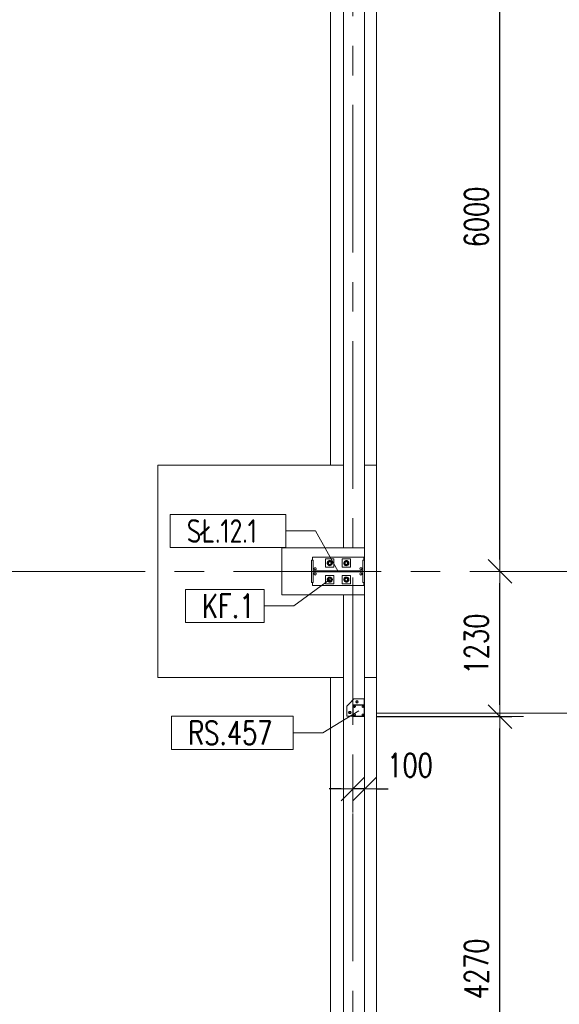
# Model space of a CAD drawing. Header units: millimetres. Extents: x 6807 to 7919, y 15387 to 15883.
# Tile 75 of 120: x 7596 to 7642, y 15550 to 15634. Entities that reach past the tile are written whole.
import ezdxf

# ---------------------------------------------------------------- set-up
doc = ezdxf.new("R2010")
doc.units = ezdxf.units.MM
doc.header["$LTSCALE"] = 10
doc.linetypes.add('MITTE', pattern=[2, 1.25, -0.25, 0.25, -0.25])
doc.layers.get('Defpoints').update_dxf_attribs({"color": 1})
for name, color, linetype, lineweight in [('PS_DIM', 4, 'Continuous', 13), ('PS_Object', 30, 'Continuous', 13), ('PS_Pos', 1, 'Continuous', 15), ('PS_SOLID', 7, 'Continuous', 30)]:
    doc.layers.add(name, color=color, linetype=linetype, lineweight=lineweight)
doc.styles.add('simplex', font='simplex.shx', dxfattribs={"width": 0.75})
doc.dimstyles.new('1_100_PRZ', dxfattribs={"dimtxt": 2, "dimasz": 1, "dimexe": 2, "dimexo": 5, "dimgap": 1, "dimtad": 1, "dimdec": 0, "dimlfac": 100, "dimtxsty": 'simplex', "dimblk": 'dimznak', "dimcen": 2, "dimse1": 1, "dimse2": 1, "dimclrd": 256, "dimclrt": 7, "dimadec": 1, "dimazin": 0, "dimtfac": 1, "dimtdec": 0, "dimtix": 1, "dimtmove": 2, "dimatfit": 3, "dimldrblk": 'dim-grot', "dimfxl": 1, "dimarcsym": 0})
doc.dimstyles.new('1_100_SC', dxfattribs={"dimtxt": 2, "dimasz": 1, "dimexe": 1, "dimexo": 1, "dimgap": 1, "dimtad": 1, "dimdec": 0, "dimlfac": 100, "dimtxsty": 'simplex', "dimblk": 'dimznak', "dimcen": 2, "dimclrd": 256, "dimclre": 256, "dimclrt": 7, "dimadec": 1, "dimazin": 0, "dimtfac": 1, "dimtdec": 0, "dimtix": 1, "dimtmove": 2, "dimatfit": 3, "dimldrblk": 'dim-grot', "dimfxl": 1, "dimarcsym": 0})

# ---------------------------------------------------------------- blocks, each defined once
blk = doc.blocks.new('dim-grot')
blk.add_hatch(color=256).paths.add_polyline_path([(0, 0), (-2, 0.5), (-2, -0.5)])
blk.add_lwpolyline([(0, 0), (-2, 0.5), (-2, -0.5), (0, 0)])
blk = doc.blocks.new('dimznak')
at = {"color": 0}
for points in [[(0, 2), (0, -2)], [(-2, 0), (2, 0)]]:
    blk.add_lwpolyline(points, dxfattribs=at)
at = {"color": 2}
blk.add_lwpolyline([(1, 1), (-1, -1)], dxfattribs=at)
blk = doc.blocks.new('*D482')
at = {"layer": 'Defpoints', "color": 0, "transparency": 16777216}
for p in [(7624.422, 15574.352, -0.807), (7625.422, 15574.352, -0.807), (7624.422, 15568.524)]:
    blk.add_point(p, dxfattribs=at)
at = {"layer": 'PS_DIM', "lineweight": -2, "transparency": 16777216}
for p, q in [((7623.422, 15568.524), (7622.422, 15568.524)), ((7625.422, 15568.524), (7624.422, 15568.524)), ((7626.422, 15568.524), (7627.422, 15568.524))]:
    blk.add_line(p, q, dxfattribs=at)
blk.add_blockref('dimznak', (7624.422, 15568.524), dxfattribs=at)
at = {"layer": 'PS_DIM', "lineweight": -2, "transparency": 16777216, "rotation": 180}
blk.add_blockref('dimznak', (7625.422, 15568.524), dxfattribs=at)
at = {"layer": 'PS_DIM', "color": 7, "transparency": 16777216, "insert": (7629.271, 15570.524), "char_height": 2, "attachment_point": 5, "style": 'simplex'}
blk.add_mtext('100', dxfattribs=at)
blk = doc.blocks.new('*X235')
at = {"color": 1}
for p, q in [((7619.383, 15580.7, -0.807), (7609.083, 15580.7, -0.807)), ((7609.083, 15580.7, -0.807), (7609.083, 15577.9, -0.807)), ((7619.383, 15577.9, -0.807), (7619.383, 15580.7, -0.807)), ((7624.922, 15581.17, -0.807), (7621.883, 15579.3, -0.807)), ((7619.383, 15579.3, -0.807), (7621.883, 15579.3, -0.807)), ((7609.083, 15577.9, -0.807), (7619.383, 15577.9, -0.807))]:
    blk.add_line(p, q, dxfattribs=at)
at = {"color": 30, "style": 'simplex', "width": 0.75}
blk.add_text('RS.457', height=2, dxfattribs=at).set_placement((7610.483, 15578.3, -0.807))
blk = doc.blocks.new('*X262')
at = {"color": 1}
for p, q in [((7618.762, 15597.786, -0.807), (7608.962, 15597.786, -0.807)), ((7608.962, 15597.786, -0.807), (7608.962, 15594.986, -0.807)), ((7618.762, 15594.986, -0.807), (7618.762, 15597.786, -0.807)), ((7618.762, 15596.386, -0.807), (7621.262, 15596.386, -0.807)), ((7623.172, 15592.97, -0.807), (7621.262, 15596.386, -0.807)), ((7608.962, 15594.986, -0.807), (7618.762, 15594.986, -0.807))]:
    blk.add_line(p, q, dxfattribs=at)
at = {"color": 30, "style": 'simplex', "width": 0.75}
blk.add_text('SŁ.12.1', height=2, dxfattribs=at).set_placement((7610.362, 15595.386, -0.807))
blk = doc.blocks.new('*X297')
at = {"color": 1}
for p, q in [((7622.465, 15592.266, -0.807), (7619.42, 15590.047, -0.807)), ((7616.92, 15591.447, -0.807), (7610.263, 15591.447, -0.807)), ((7610.263, 15591.447, -0.807), (7610.263, 15588.647, -0.807)), ((7616.92, 15588.647, -0.807), (7616.92, 15591.447, -0.807)), ((7616.92, 15590.047, -0.807), (7619.42, 15590.047, -0.807)), ((7610.263, 15588.647, -0.807), (7616.92, 15588.647, -0.807))]:
    blk.add_line(p, q, dxfattribs=at)
at = {"color": 30, "style": 'simplex', "width": 0.75}
blk.add_text('KF.1', height=2, dxfattribs=at).set_placement((7611.663, 15589.047, -0.807))

msp = doc.modelspace()

# ---------------------------------------------------------------- linework, layer by layer
at = {"layer": 'PS_Object', "color": 5, "linetype": 'MITTE'}
for p, q in [((7624.422, 15493.934, -0.807), (7624.422, 15778.153, -0.807)), ((6854.332, 15586.942, -0.807), (7681.096, 15586.942, -0.807))]:
    msp.add_line(p, q, dxfattribs=at)
at = {"layer": 'PS_SOLID', "color": 253, "linetype": 'Continuous', "lineweight": 5}
for p, q in [((7626.422, 15727.449, -0.807), (7626.422, 15574.947, -0.807)), ((7623.622, 15644.942, -0.807), (7623.622, 15588.942, -0.807)), ((7625.422, 15588.942, -0.807), (7625.422, 15644.942, -0.807)), ((7622.522, 15637.942, -0.807), (7622.522, 15595.942, -0.807)), ((7622.522, 15595.942, -0.807), (7607.922, 15595.942, -0.807)), ((7607.922, 15595.942, -0.807), (7607.922, 15577.942, -0.807)), ((7623.622, 15595.942, -0.807), (7622.522, 15595.942, -0.807)), ((7625.422, 15595.942, -0.807), (7626.422, 15595.942, -0.807)), ((7618.422, 15588.942, -0.807), (7618.422, 15584.942, -0.807)), ((7623.622, 15588.942, -0.807), (7618.422, 15588.942, -0.807)), ((7623.622, 15588.942, -0.807), (7625.422, 15588.942, -0.807)), ((7625.422, 15587.892, -0.807), (7625.422, 15588.942, -0.807)), ((7625.422, 15584.942, -0.807), (7625.422, 15585.992, -0.807)), ((7618.422, 15584.942, -0.807), (7623.622, 15584.942, -0.807)), ((7625.422, 15584.942, -0.807), (7623.622, 15584.942, -0.807)), ((7623.622, 15584.942, -0.807), (7623.622, 15528.942, -0.807)), ((7625.422, 15575.642, -0.807), (7625.422, 15584.942, -0.807)), ((7607.922, 15577.942, -0.807), (7622.522, 15577.942, -0.807)), ((7623.622, 15577.942, -0.807), (7622.522, 15577.942, -0.807)), ((7622.522, 15577.942, -0.807), (7622.522, 15537.891, -0.807)), ((7626.422, 15577.942, -0.807), (7625.422, 15577.942, -0.807)), ((7625.422, 15531.942, -0.807), (7625.422, 15574.642, -0.807)), ((7654.422, 15574.947, -0.807), (7626.422, 15574.947, -0.807)), ((7626.422, 15574.947, -0.807), (7626.422, 15523.947, -0.807))]:
    msp.add_line(p, q, dxfattribs=at)
at = {"layer": 'PS_SOLID', "color": 3, "linetype": 'Continuous', "lineweight": 13}
for p, q in [((7620.922, 15587.892, -0.807), (7620.922, 15585.992, -0.807)), ((7620.922, 15587.892, -0.807), (7621.068, 15587.892, -0.807)), ((7621.002, 15587.892, -0.807), (7621.002, 15588.142, -0.807)), ((7621.002, 15588.142, -0.807), (7625.342, 15588.142, -0.807)), ((7621.068, 15587.892, -0.807), (7621.068, 15586.989, -0.807)), ((7622.122, 15587.992, -0.807), (7622.822, 15587.992, -0.807)), ((7622.122, 15587.292, -0.807), (7622.122, 15587.992, -0.807)), ((7622.822, 15587.992, -0.807), (7622.822, 15587.292, -0.807)), ((7623.522, 15587.992, -0.807), (7624.222, 15587.992, -0.807)), ((7623.522, 15587.292, -0.807), (7623.522, 15587.992, -0.807)), ((7624.222, 15587.992, -0.807), (7624.222, 15587.292, -0.807)), ((7625.276, 15587.892, -0.807), (7625.422, 15587.892, -0.807)), ((7625.276, 15586.989, -0.807), (7625.276, 15587.892, -0.807)), ((7625.342, 15588.142, -0.807), (7625.342, 15587.892, -0.807)), ((7625.422, 15585.992, -0.807), (7625.422, 15587.892, -0.807)), ((7621.163, 15587.219, -0.807), (7621.142, 15587.162, -0.807)), ((7621.142, 15587.162, -0.807), (7621.163, 15587.104, -0.807)), ((7621.216, 15587.25, -0.807), (7621.163, 15587.219, -0.807)), ((7621.163, 15587.104, -0.807), (7621.216, 15587.073, -0.807)), ((7621.277, 15587.239, -0.807), (7621.216, 15587.25, -0.807)), ((7621.216, 15587.073, -0.807), (7621.277, 15587.084, -0.807)), ((7621.316, 15587.192, -0.807), (7621.277, 15587.239, -0.807)), ((7621.277, 15587.084, -0.807), (7621.316, 15587.131, -0.807)), ((7621.316, 15587.131, -0.807), (7621.316, 15587.192, -0.807)), ((7622.494, 15587.292, -0.807), (7622.122, 15587.292, -0.807)), ((7622.252, 15587.642, -0.807), (7622.26, 15587.701, -0.807)), ((7622.26, 15587.582, -0.807), (7622.252, 15587.642, -0.807)), ((7622.26, 15587.701, -0.807), (7622.284, 15587.756, -0.807)), ((7622.284, 15587.527, -0.807), (7622.26, 15587.582, -0.807)), ((7622.264, 15587.642, -0.807), (7622.368, 15587.822, -0.807)), ((7622.368, 15587.462, -0.807), (7622.264, 15587.642, -0.807)), ((7622.284, 15587.756, -0.807), (7622.321, 15587.802, -0.807)), ((7622.321, 15587.481, -0.807), (7622.284, 15587.527, -0.807)), ((7622.321, 15587.802, -0.807), (7622.37, 15587.837, -0.807)), ((7622.37, 15587.446, -0.807), (7622.321, 15587.481, -0.807)), ((7622.352, 15587.648, -0.807), (7622.355, 15587.672, -0.807)), ((7622.353, 15587.623, -0.807), (7622.352, 15587.648, -0.807)), ((7622.352, 15587.644, -0.807), (7622.352, 15587.642, -0.807)), ((7622.352, 15587.642, -0.807), (7622.352, 15587.636, -0.807)), ((7622.359, 15587.6, -0.807), (7622.353, 15587.623, -0.807)), ((7622.355, 15587.672, -0.807), (7622.364, 15587.694, -0.807)), ((7622.355, 15587.614, -0.807), (7622.356, 15587.609, -0.807)), ((7622.358, 15587.678, -0.807), (7622.356, 15587.674, -0.807)), ((7622.356, 15587.674, -0.807), (7622.356, 15587.673, -0.807)), ((7622.356, 15587.609, -0.807), (7622.358, 15587.606, -0.807)), ((7622.37, 15587.578, -0.807), (7622.359, 15587.6, -0.807)), ((7622.364, 15587.694, -0.807), (7622.377, 15587.715, -0.807)), ((7622.369, 15587.704, -0.807), (7622.367, 15587.7, -0.807)), ((7622.368, 15587.822, -0.807), (7622.575, 15587.822, -0.807)), ((7622.368, 15587.582, -0.807), (7622.369, 15587.579, -0.807)), ((7622.48, 15587.462, -0.807), (7622.368, 15587.462, -0.807)), ((7622.372, 15587.708, -0.807), (7622.369, 15587.704, -0.807)), ((7622.369, 15587.579, -0.807), (7622.369, 15587.579, -0.807)), ((7622.37, 15587.837, -0.807), (7622.427, 15587.857, -0.807)), ((7622.385, 15587.559, -0.807), (7622.37, 15587.578, -0.807)), ((7622.427, 15587.426, -0.807), (7622.37, 15587.446, -0.807)), ((7622.377, 15587.715, -0.807), (7622.393, 15587.733, -0.807)), ((7622.403, 15587.543, -0.807), (7622.385, 15587.559, -0.807)), ((7622.39, 15587.729, -0.807), (7622.386, 15587.725, -0.807)), ((7622.388, 15587.556, -0.807), (7622.39, 15587.554, -0.807)), ((7622.391, 15587.73, -0.807), (7622.39, 15587.729, -0.807)), ((7622.39, 15587.554, -0.807), (7622.394, 15587.551, -0.807)), ((7622.393, 15587.733, -0.807), (7622.413, 15587.746, -0.807)), ((7622.424, 15587.531, -0.807), (7622.403, 15587.543, -0.807)), ((7622.412, 15587.538, -0.807), (7622.416, 15587.535, -0.807)), ((7622.413, 15587.746, -0.807), (7622.436, 15587.756, -0.807)), ((7622.416, 15587.748, -0.807), (7622.415, 15587.747, -0.807)), ((7622.421, 15587.75, -0.807), (7622.416, 15587.748, -0.807)), ((7622.416, 15587.535, -0.807), (7622.42, 15587.534, -0.807)), ((7622.447, 15587.524, -0.807), (7622.424, 15587.531, -0.807)), ((7622.427, 15587.857, -0.807), (7622.487, 15587.861, -0.807)), ((7622.487, 15587.422, -0.807), (7622.427, 15587.426, -0.807)), ((7622.436, 15587.756, -0.807), (7622.459, 15587.761, -0.807)), ((7622.447, 15587.759, -0.807), (7622.443, 15587.758, -0.807)), ((7622.446, 15587.524, -0.807), (7622.447, 15587.524, -0.807)), ((7622.452, 15587.759, -0.807), (7622.447, 15587.759, -0.807)), ((7622.472, 15587.522, -0.807), (7622.447, 15587.524, -0.807)), ((7622.447, 15587.524, -0.807), (7622.447, 15587.524, -0.807)), ((7622.459, 15587.761, -0.807), (7622.484, 15587.761, -0.807)), ((7622.496, 15587.524, -0.807), (7622.472, 15587.522, -0.807)), ((7622.48, 15587.761, -0.807), (7622.475, 15587.761, -0.807)), ((7622.476, 15587.522, -0.807), (7622.48, 15587.522, -0.807)), ((7622.481, 15587.761, -0.807), (7622.48, 15587.761, -0.807)), ((7622.48, 15587.522, -0.807), (7622.485, 15587.523, -0.807)), ((7622.575, 15587.462, -0.807), (7622.48, 15587.462, -0.807)), ((7622.484, 15587.761, -0.807), (7622.507, 15587.756, -0.807)), ((7622.487, 15587.861, -0.807), (7622.545, 15587.849, -0.807)), ((7622.545, 15587.434, -0.807), (7622.487, 15587.422, -0.807)), ((7622.822, 15587.292, -0.807), (7622.494, 15587.292, -0.807)), ((7622.519, 15587.531, -0.807), (7622.496, 15587.524, -0.807)), ((7622.506, 15587.527, -0.807), (7622.512, 15587.528, -0.807)), ((7622.507, 15587.756, -0.807), (7622.53, 15587.746, -0.807)), ((7622.512, 15587.755, -0.807), (7622.51, 15587.755, -0.807)), ((7622.516, 15587.752, -0.807), (7622.512, 15587.755, -0.807)), ((7622.512, 15587.528, -0.807), (7622.514, 15587.53, -0.807)), ((7622.54, 15587.543, -0.807), (7622.519, 15587.531, -0.807)), ((7622.53, 15587.746, -0.807), (7622.55, 15587.733, -0.807)), ((7622.541, 15587.74, -0.807), (7622.537, 15587.742, -0.807)), ((7622.559, 15587.559, -0.807), (7622.54, 15587.543, -0.807)), ((7622.54, 15587.543, -0.807), (7622.541, 15587.543, -0.807)), ((7622.544, 15587.737, -0.807), (7622.541, 15587.74, -0.807)), ((7622.541, 15587.543, -0.807), (7622.542, 15587.545, -0.807)), ((7622.545, 15587.849, -0.807), (7622.598, 15587.821, -0.807)), ((7622.598, 15587.462, -0.807), (7622.545, 15587.434, -0.807)), ((7622.55, 15587.733, -0.807), (7622.566, 15587.715, -0.807)), ((7622.573, 15587.578, -0.807), (7622.559, 15587.559, -0.807)), ((7622.565, 15587.717, -0.807), (7622.561, 15587.72, -0.807)), ((7622.562, 15587.563, -0.807), (7622.565, 15587.566, -0.807)), ((7622.565, 15587.716, -0.807), (7622.565, 15587.717, -0.807)), ((7622.565, 15587.566, -0.807), (7622.567, 15587.57, -0.807)), ((7622.566, 15587.715, -0.807), (7622.579, 15587.694, -0.807)), ((7622.584, 15587.6, -0.807), (7622.573, 15587.578, -0.807)), ((7622.575, 15587.822, -0.807), (7622.679, 15587.642, -0.807)), ((7622.679, 15587.642, -0.807), (7622.575, 15587.462, -0.807)), ((7622.579, 15587.694, -0.807), (7622.588, 15587.672, -0.807)), ((7622.579, 15587.589, -0.807), (7622.582, 15587.594, -0.807)), ((7622.582, 15587.689, -0.807), (7622.58, 15587.691, -0.807)), ((7622.583, 15587.684, -0.807), (7622.582, 15587.689, -0.807)), ((7622.582, 15587.594, -0.807), (7622.582, 15587.596, -0.807)), ((7622.582, 15587.594, -0.807), (7622.582, 15587.596, -0.807)), ((7622.582, 15587.594, -0.807), (7622.582, 15587.596, -0.807)), ((7622.59, 15587.623, -0.807), (7622.584, 15587.6, -0.807)), ((7622.588, 15587.672, -0.807), (7622.591, 15587.648, -0.807)), ((7622.59, 15587.658, -0.807), (7622.589, 15587.663, -0.807)), ((7622.59, 15587.654, -0.807), (7622.59, 15587.658, -0.807)), ((7622.591, 15587.648, -0.807), (7622.59, 15587.623, -0.807)), ((7622.59, 15587.625, -0.807), (7622.59, 15587.629, -0.807)), ((7622.59, 15587.624, -0.807), (7622.59, 15587.625, -0.807)), ((7622.598, 15587.821, -0.807), (7622.642, 15587.78, -0.807)), ((7622.642, 15587.503, -0.807), (7622.598, 15587.462, -0.807)), ((7622.642, 15587.78, -0.807), (7622.673, 15587.729, -0.807)), ((7622.673, 15587.554, -0.807), (7622.642, 15587.503, -0.807)), ((7622.673, 15587.729, -0.807), (7622.689, 15587.671, -0.807)), ((7622.689, 15587.612, -0.807), (7622.673, 15587.554, -0.807)), ((7622.689, 15587.671, -0.807), (7622.689, 15587.642, -0.807)), ((7622.689, 15587.642, -0.807), (7622.689, 15587.612, -0.807)), ((7623.894, 15587.292, -0.807), (7623.522, 15587.292, -0.807)), ((7623.652, 15587.642, -0.807), (7623.66, 15587.701, -0.807)), ((7623.66, 15587.582, -0.807), (7623.652, 15587.642, -0.807)), ((7623.66, 15587.701, -0.807), (7623.684, 15587.756, -0.807)), ((7623.684, 15587.527, -0.807), (7623.66, 15587.582, -0.807)), ((7623.664, 15587.642, -0.807), (7623.768, 15587.822, -0.807)), ((7623.768, 15587.462, -0.807), (7623.664, 15587.642, -0.807)), ((7623.684, 15587.756, -0.807), (7623.721, 15587.802, -0.807)), ((7623.721, 15587.481, -0.807), (7623.684, 15587.527, -0.807)), ((7623.721, 15587.802, -0.807), (7623.77, 15587.837, -0.807)), ((7623.77, 15587.446, -0.807), (7623.721, 15587.481, -0.807)), ((7623.752, 15587.648, -0.807), (7623.755, 15587.672, -0.807)), ((7623.753, 15587.623, -0.807), (7623.752, 15587.648, -0.807)), ((7623.752, 15587.644, -0.807), (7623.752, 15587.642, -0.807)), ((7623.752, 15587.642, -0.807), (7623.752, 15587.636, -0.807)), ((7623.759, 15587.6, -0.807), (7623.753, 15587.623, -0.807)), ((7623.755, 15587.672, -0.807), (7623.764, 15587.694, -0.807)), ((7623.755, 15587.614, -0.807), (7623.756, 15587.609, -0.807)), ((7623.758, 15587.678, -0.807), (7623.756, 15587.674, -0.807)), ((7623.756, 15587.674, -0.807), (7623.756, 15587.673, -0.807)), ((7623.756, 15587.609, -0.807), (7623.758, 15587.606, -0.807)), ((7623.77, 15587.578, -0.807), (7623.759, 15587.6, -0.807)), ((7623.764, 15587.694, -0.807), (7623.777, 15587.715, -0.807)), ((7623.769, 15587.704, -0.807), (7623.767, 15587.7, -0.807)), ((7623.768, 15587.822, -0.807), (7623.975, 15587.822, -0.807)), ((7623.768, 15587.582, -0.807), (7623.769, 15587.579, -0.807)), ((7623.88, 15587.462, -0.807), (7623.768, 15587.462, -0.807)), ((7623.772, 15587.708, -0.807), (7623.769, 15587.704, -0.807)), ((7623.769, 15587.579, -0.807), (7623.769, 15587.579, -0.807)), ((7623.77, 15587.837, -0.807), (7623.827, 15587.857, -0.807)), ((7623.785, 15587.559, -0.807), (7623.77, 15587.578, -0.807)), ((7623.827, 15587.426, -0.807), (7623.77, 15587.446, -0.807)), ((7623.777, 15587.715, -0.807), (7623.793, 15587.733, -0.807)), ((7623.803, 15587.543, -0.807), (7623.785, 15587.559, -0.807)), ((7623.79, 15587.729, -0.807), (7623.786, 15587.725, -0.807)), ((7623.788, 15587.556, -0.807), (7623.79, 15587.554, -0.807)), ((7623.791, 15587.73, -0.807), (7623.79, 15587.729, -0.807)), ((7623.79, 15587.554, -0.807), (7623.794, 15587.551, -0.807)), ((7623.793, 15587.733, -0.807), (7623.813, 15587.746, -0.807)), ((7623.824, 15587.531, -0.807), (7623.803, 15587.543, -0.807)), ((7623.812, 15587.538, -0.807), (7623.816, 15587.535, -0.807)), ((7623.813, 15587.746, -0.807), (7623.836, 15587.756, -0.807)), ((7623.816, 15587.748, -0.807), (7623.815, 15587.747, -0.807)), ((7623.821, 15587.75, -0.807), (7623.816, 15587.748, -0.807)), ((7623.816, 15587.535, -0.807), (7623.82, 15587.534, -0.807)), ((7623.847, 15587.524, -0.807), (7623.824, 15587.531, -0.807)), ((7623.827, 15587.857, -0.807), (7623.887, 15587.861, -0.807)), ((7623.887, 15587.422, -0.807), (7623.827, 15587.426, -0.807)), ((7623.836, 15587.756, -0.807), (7623.859, 15587.761, -0.807)), ((7623.847, 15587.759, -0.807), (7623.843, 15587.758, -0.807)), ((7623.846, 15587.524, -0.807), (7623.847, 15587.524, -0.807)), ((7623.852, 15587.759, -0.807), (7623.847, 15587.759, -0.807)), ((7623.872, 15587.522, -0.807), (7623.847, 15587.524, -0.807)), ((7623.847, 15587.524, -0.807), (7623.847, 15587.524, -0.807)), ((7623.859, 15587.761, -0.807), (7623.884, 15587.761, -0.807)), ((7623.896, 15587.524, -0.807), (7623.872, 15587.522, -0.807)), ((7623.88, 15587.761, -0.807), (7623.875, 15587.761, -0.807)), ((7623.876, 15587.522, -0.807), (7623.88, 15587.522, -0.807)), ((7623.881, 15587.761, -0.807), (7623.88, 15587.761, -0.807)), ((7623.88, 15587.522, -0.807), (7623.885, 15587.523, -0.807)), ((7623.975, 15587.462, -0.807), (7623.88, 15587.462, -0.807)), ((7623.884, 15587.761, -0.807), (7623.907, 15587.756, -0.807)), ((7623.887, 15587.861, -0.807), (7623.945, 15587.849, -0.807)), ((7623.945, 15587.434, -0.807), (7623.887, 15587.422, -0.807)), ((7624.222, 15587.292, -0.807), (7623.894, 15587.292, -0.807)), ((7623.919, 15587.531, -0.807), (7623.896, 15587.524, -0.807)), ((7623.906, 15587.527, -0.807), (7623.912, 15587.528, -0.807)), ((7623.907, 15587.756, -0.807), (7623.93, 15587.746, -0.807)), ((7623.912, 15587.755, -0.807), (7623.91, 15587.755, -0.807)), ((7623.916, 15587.752, -0.807), (7623.912, 15587.755, -0.807)), ((7623.912, 15587.528, -0.807), (7623.914, 15587.53, -0.807)), ((7623.94, 15587.543, -0.807), (7623.919, 15587.531, -0.807)), ((7623.93, 15587.746, -0.807), (7623.95, 15587.733, -0.807)), ((7623.941, 15587.74, -0.807), (7623.937, 15587.742, -0.807)), ((7623.959, 15587.559, -0.807), (7623.94, 15587.543, -0.807)), ((7623.94, 15587.543, -0.807), (7623.941, 15587.543, -0.807)), ((7623.944, 15587.737, -0.807), (7623.941, 15587.74, -0.807)), ((7623.941, 15587.543, -0.807), (7623.942, 15587.545, -0.807)), ((7623.945, 15587.849, -0.807), (7623.998, 15587.821, -0.807)), ((7623.998, 15587.462, -0.807), (7623.945, 15587.434, -0.807)), ((7623.95, 15587.733, -0.807), (7623.966, 15587.715, -0.807)), ((7623.973, 15587.578, -0.807), (7623.959, 15587.559, -0.807)), ((7623.965, 15587.717, -0.807), (7623.961, 15587.72, -0.807)), ((7623.962, 15587.563, -0.807), (7623.965, 15587.566, -0.807)), ((7623.965, 15587.716, -0.807), (7623.965, 15587.717, -0.807)), ((7623.965, 15587.566, -0.807), (7623.967, 15587.57, -0.807)), ((7623.966, 15587.715, -0.807), (7623.979, 15587.694, -0.807)), ((7623.984, 15587.6, -0.807), (7623.973, 15587.578, -0.807)), ((7623.975, 15587.822, -0.807), (7624.079, 15587.642, -0.807)), ((7624.079, 15587.642, -0.807), (7623.975, 15587.462, -0.807)), ((7623.979, 15587.694, -0.807), (7623.988, 15587.672, -0.807)), ((7623.979, 15587.589, -0.807), (7623.982, 15587.594, -0.807)), ((7623.982, 15587.689, -0.807), (7623.98, 15587.691, -0.807)), ((7623.983, 15587.684, -0.807), (7623.982, 15587.689, -0.807)), ((7623.982, 15587.594, -0.807), (7623.982, 15587.596, -0.807)), ((7623.982, 15587.594, -0.807), (7623.982, 15587.596, -0.807)), ((7623.99, 15587.623, -0.807), (7623.984, 15587.6, -0.807)), ((7623.988, 15587.672, -0.807), (7623.991, 15587.648, -0.807)), ((7623.99, 15587.658, -0.807), (7623.989, 15587.663, -0.807)), ((7623.99, 15587.654, -0.807), (7623.99, 15587.658, -0.807)), ((7623.991, 15587.648, -0.807), (7623.99, 15587.623, -0.807)), ((7623.99, 15587.625, -0.807), (7623.99, 15587.629, -0.807)), ((7623.99, 15587.624, -0.807), (7623.99, 15587.625, -0.807)), ((7623.998, 15587.821, -0.807), (7624.042, 15587.78, -0.807)), ((7624.042, 15587.503, -0.807), (7623.998, 15587.462, -0.807)), ((7624.042, 15587.78, -0.807), (7624.073, 15587.729, -0.807)), ((7624.073, 15587.554, -0.807), (7624.042, 15587.503, -0.807)), ((7624.073, 15587.729, -0.807), (7624.089, 15587.671, -0.807)), ((7624.089, 15587.612, -0.807), (7624.073, 15587.554, -0.807)), ((7624.089, 15587.671, -0.807), (7624.089, 15587.642, -0.807)), ((7624.089, 15587.642, -0.807), (7624.089, 15587.612, -0.807)), ((7625.043, 15587.219, -0.807), (7625.022, 15587.162, -0.807)), ((7625.022, 15587.162, -0.807), (7625.043, 15587.104, -0.807)), ((7625.096, 15587.25, -0.807), (7625.043, 15587.219, -0.807)), ((7625.043, 15587.104, -0.807), (7625.096, 15587.073, -0.807)), ((7625.157, 15587.239, -0.807), (7625.096, 15587.25, -0.807)), ((7625.096, 15587.073, -0.807), (7625.157, 15587.084, -0.807)), ((7625.196, 15587.192, -0.807), (7625.157, 15587.239, -0.807)), ((7625.157, 15587.084, -0.807), (7625.196, 15587.131, -0.807)), ((7625.196, 15587.131, -0.807), (7625.196, 15587.192, -0.807)), ((7621.068, 15586.989, -0.807), (7625.276, 15586.989, -0.807)), ((7621.068, 15585.992, -0.807), (7621.068, 15586.895, -0.807)), ((7621.068, 15586.895, -0.807), (7625.276, 15586.895, -0.807)), ((7621.142, 15586.722, -0.807), (7621.163, 15586.779, -0.807)), ((7621.163, 15586.664, -0.807), (7621.142, 15586.722, -0.807)), ((7621.163, 15586.779, -0.807), (7621.216, 15586.81, -0.807)), ((7621.216, 15586.633, -0.807), (7621.163, 15586.664, -0.807)), ((7621.216, 15586.81, -0.807), (7621.277, 15586.799, -0.807)), ((7621.277, 15586.644, -0.807), (7621.216, 15586.633, -0.807)), ((7621.277, 15586.799, -0.807), (7621.316, 15586.752, -0.807)), ((7621.316, 15586.691, -0.807), (7621.277, 15586.644, -0.807)), ((7621.316, 15586.752, -0.807), (7621.316, 15586.691, -0.807)), ((7622.494, 15586.592, -0.807), (7622.122, 15586.592, -0.807)), ((7622.122, 15586.592, -0.807), (7622.122, 15585.892, -0.807)), ((7622.26, 15586.301, -0.807), (7622.252, 15586.242, -0.807)), ((7622.252, 15586.242, -0.807), (7622.26, 15586.182, -0.807)), ((7622.284, 15586.356, -0.807), (7622.26, 15586.301, -0.807)), ((7622.368, 15586.422, -0.807), (7622.264, 15586.242, -0.807)), ((7622.264, 15586.242, -0.807), (7622.368, 15586.062, -0.807)), ((7622.321, 15586.402, -0.807), (7622.284, 15586.356, -0.807)), ((7622.37, 15586.437, -0.807), (7622.321, 15586.402, -0.807)), ((7622.353, 15586.26, -0.807), (7622.352, 15586.235, -0.807)), ((7622.352, 15586.242, -0.807), (7622.352, 15586.247, -0.807)), ((7622.352, 15586.239, -0.807), (7622.352, 15586.242, -0.807)), ((7622.352, 15586.235, -0.807), (7622.355, 15586.211, -0.807)), ((7622.359, 15586.283, -0.807), (7622.353, 15586.26, -0.807)), ((7622.355, 15586.269, -0.807), (7622.356, 15586.274, -0.807)), ((7622.355, 15586.211, -0.807), (7622.364, 15586.189, -0.807)), ((7622.356, 15586.274, -0.807), (7622.358, 15586.277, -0.807)), ((7622.356, 15586.209, -0.807), (7622.356, 15586.21, -0.807)), ((7622.358, 15586.206, -0.807), (7622.356, 15586.209, -0.807)), ((7622.37, 15586.305, -0.807), (7622.359, 15586.283, -0.807)), ((7622.48, 15586.422, -0.807), (7622.368, 15586.422, -0.807)), ((7622.368, 15586.301, -0.807), (7622.369, 15586.304, -0.807)), ((7622.369, 15586.304, -0.807), (7622.369, 15586.304, -0.807)), ((7622.427, 15586.457, -0.807), (7622.37, 15586.437, -0.807)), ((7622.385, 15586.324, -0.807), (7622.37, 15586.305, -0.807)), ((7622.403, 15586.34, -0.807), (7622.385, 15586.324, -0.807)), ((7622.388, 15586.327, -0.807), (7622.39, 15586.329, -0.807)), ((7622.39, 15586.329, -0.807), (7622.394, 15586.332, -0.807)), ((7622.424, 15586.352, -0.807), (7622.403, 15586.34, -0.807)), ((7622.412, 15586.345, -0.807), (7622.416, 15586.348, -0.807)), ((7622.416, 15586.348, -0.807), (7622.42, 15586.349, -0.807)), ((7622.447, 15586.359, -0.807), (7622.424, 15586.352, -0.807)), ((7622.487, 15586.461, -0.807), (7622.427, 15586.457, -0.807)), ((7622.446, 15586.359, -0.807), (7622.447, 15586.359, -0.807)), ((7622.472, 15586.362, -0.807), (7622.447, 15586.359, -0.807)), ((7622.447, 15586.359, -0.807), (7622.447, 15586.359, -0.807)), ((7622.496, 15586.359, -0.807), (7622.472, 15586.362, -0.807)), ((7622.476, 15586.361, -0.807), (7622.48, 15586.361, -0.807)), ((7622.575, 15586.422, -0.807), (7622.48, 15586.422, -0.807)), ((7622.48, 15586.361, -0.807), (7622.485, 15586.36, -0.807)), ((7622.545, 15586.449, -0.807), (7622.487, 15586.461, -0.807)), ((7622.822, 15586.592, -0.807), (7622.494, 15586.592, -0.807)), ((7622.519, 15586.352, -0.807), (7622.496, 15586.359, -0.807)), ((7622.506, 15586.356, -0.807), (7622.512, 15586.355, -0.807)), ((7622.512, 15586.355, -0.807), (7622.514, 15586.353, -0.807)), ((7622.54, 15586.34, -0.807), (7622.519, 15586.352, -0.807)), ((7622.54, 15586.34, -0.807), (7622.541, 15586.34, -0.807)), ((7622.559, 15586.324, -0.807), (7622.54, 15586.34, -0.807)), ((7622.541, 15586.34, -0.807), (7622.542, 15586.338, -0.807)), ((7622.598, 15586.421, -0.807), (7622.545, 15586.449, -0.807)), ((7622.573, 15586.305, -0.807), (7622.559, 15586.324, -0.807)), ((7622.562, 15586.32, -0.807), (7622.565, 15586.317, -0.807)), ((7622.565, 15586.317, -0.807), (7622.567, 15586.313, -0.807)), ((7622.584, 15586.283, -0.807), (7622.573, 15586.305, -0.807)), ((7622.679, 15586.242, -0.807), (7622.575, 15586.422, -0.807)), ((7622.575, 15586.062, -0.807), (7622.679, 15586.242, -0.807)), ((7622.579, 15586.294, -0.807), (7622.582, 15586.289, -0.807)), ((7622.579, 15586.189, -0.807), (7622.588, 15586.211, -0.807)), ((7622.582, 15586.289, -0.807), (7622.582, 15586.287, -0.807)), ((7622.582, 15586.289, -0.807), (7622.582, 15586.287, -0.807)), ((7622.582, 15586.289, -0.807), (7622.582, 15586.287, -0.807)), ((7622.583, 15586.199, -0.807), (7622.582, 15586.194, -0.807)), ((7622.59, 15586.26, -0.807), (7622.584, 15586.283, -0.807)), ((7622.588, 15586.211, -0.807), (7622.591, 15586.235, -0.807)), ((7622.59, 15586.225, -0.807), (7622.589, 15586.22, -0.807)), ((7622.591, 15586.235, -0.807), (7622.59, 15586.26, -0.807)), ((7622.59, 15586.259, -0.807), (7622.59, 15586.258, -0.807)), ((7622.59, 15586.258, -0.807), (7622.59, 15586.254, -0.807)), ((7622.59, 15586.229, -0.807), (7622.59, 15586.225, -0.807)), ((7622.642, 15586.38, -0.807), (7622.598, 15586.421, -0.807)), ((7622.673, 15586.329, -0.807), (7622.642, 15586.38, -0.807)), ((7622.689, 15586.271, -0.807), (7622.673, 15586.329, -0.807)), ((7622.673, 15586.154, -0.807), (7622.689, 15586.212, -0.807)), ((7622.689, 15586.242, -0.807), (7622.689, 15586.271, -0.807)), ((7622.689, 15586.212, -0.807), (7622.689, 15586.242, -0.807)), ((7622.822, 15585.892, -0.807), (7622.822, 15586.592, -0.807)), ((7623.894, 15586.592, -0.807), (7623.522, 15586.592, -0.807)), ((7623.522, 15586.592, -0.807), (7623.522, 15585.892, -0.807)), ((7623.66, 15586.301, -0.807), (7623.652, 15586.242, -0.807)), ((7623.652, 15586.242, -0.807), (7623.66, 15586.182, -0.807)), ((7623.684, 15586.356, -0.807), (7623.66, 15586.301, -0.807)), ((7623.768, 15586.422, -0.807), (7623.664, 15586.242, -0.807)), ((7623.664, 15586.242, -0.807), (7623.768, 15586.062, -0.807)), ((7623.721, 15586.402, -0.807), (7623.684, 15586.356, -0.807)), ((7623.77, 15586.437, -0.807), (7623.721, 15586.402, -0.807)), ((7623.753, 15586.26, -0.807), (7623.752, 15586.235, -0.807)), ((7623.752, 15586.242, -0.807), (7623.752, 15586.247, -0.807)), ((7623.752, 15586.239, -0.807), (7623.752, 15586.242, -0.807)), ((7623.752, 15586.235, -0.807), (7623.755, 15586.211, -0.807)), ((7623.759, 15586.283, -0.807), (7623.753, 15586.26, -0.807)), ((7623.755, 15586.269, -0.807), (7623.756, 15586.274, -0.807)), ((7623.755, 15586.211, -0.807), (7623.764, 15586.189, -0.807)), ((7623.756, 15586.274, -0.807), (7623.758, 15586.277, -0.807)), ((7623.756, 15586.209, -0.807), (7623.756, 15586.21, -0.807)), ((7623.758, 15586.206, -0.807), (7623.756, 15586.209, -0.807)), ((7623.77, 15586.305, -0.807), (7623.759, 15586.283, -0.807)), ((7623.88, 15586.422, -0.807), (7623.768, 15586.422, -0.807)), ((7623.768, 15586.301, -0.807), (7623.769, 15586.304, -0.807)), ((7623.769, 15586.304, -0.807), (7623.769, 15586.304, -0.807)), ((7623.827, 15586.457, -0.807), (7623.77, 15586.437, -0.807)), ((7623.785, 15586.324, -0.807), (7623.77, 15586.305, -0.807)), ((7623.803, 15586.34, -0.807), (7623.785, 15586.324, -0.807)), ((7623.788, 15586.327, -0.807), (7623.79, 15586.329, -0.807)), ((7623.79, 15586.329, -0.807), (7623.794, 15586.332, -0.807)), ((7623.824, 15586.352, -0.807), (7623.803, 15586.34, -0.807)), ((7623.812, 15586.345, -0.807), (7623.816, 15586.348, -0.807)), ((7623.816, 15586.348, -0.807), (7623.82, 15586.349, -0.807)), ((7623.847, 15586.359, -0.807), (7623.824, 15586.352, -0.807)), ((7623.887, 15586.461, -0.807), (7623.827, 15586.457, -0.807)), ((7623.846, 15586.359, -0.807), (7623.847, 15586.359, -0.807)), ((7623.872, 15586.362, -0.807), (7623.847, 15586.359, -0.807)), ((7623.847, 15586.359, -0.807), (7623.847, 15586.359, -0.807)), ((7623.896, 15586.359, -0.807), (7623.872, 15586.362, -0.807)), ((7623.876, 15586.361, -0.807), (7623.88, 15586.361, -0.807)), ((7623.975, 15586.422, -0.807), (7623.88, 15586.422, -0.807)), ((7623.88, 15586.361, -0.807), (7623.885, 15586.36, -0.807)), ((7623.945, 15586.449, -0.807), (7623.887, 15586.461, -0.807)), ((7624.222, 15586.592, -0.807), (7623.894, 15586.592, -0.807)), ((7623.919, 15586.352, -0.807), (7623.896, 15586.359, -0.807)), ((7623.906, 15586.356, -0.807), (7623.912, 15586.355, -0.807)), ((7623.912, 15586.355, -0.807), (7623.914, 15586.353, -0.807)), ((7623.94, 15586.34, -0.807), (7623.919, 15586.352, -0.807)), ((7623.94, 15586.34, -0.807), (7623.941, 15586.34, -0.807)), ((7623.959, 15586.324, -0.807), (7623.94, 15586.34, -0.807)), ((7623.941, 15586.34, -0.807), (7623.942, 15586.338, -0.807)), ((7623.998, 15586.421, -0.807), (7623.945, 15586.449, -0.807)), ((7623.973, 15586.305, -0.807), (7623.959, 15586.324, -0.807)), ((7623.962, 15586.32, -0.807), (7623.965, 15586.317, -0.807)), ((7623.965, 15586.317, -0.807), (7623.967, 15586.313, -0.807)), ((7623.984, 15586.283, -0.807), (7623.973, 15586.305, -0.807)), ((7624.079, 15586.242, -0.807), (7623.975, 15586.422, -0.807)), ((7623.975, 15586.062, -0.807), (7624.079, 15586.242, -0.807)), ((7623.979, 15586.294, -0.807), (7623.982, 15586.289, -0.807)), ((7623.979, 15586.189, -0.807), (7623.988, 15586.211, -0.807)), ((7623.982, 15586.289, -0.807), (7623.982, 15586.287, -0.807)), ((7623.982, 15586.289, -0.807), (7623.982, 15586.287, -0.807)), ((7623.983, 15586.199, -0.807), (7623.982, 15586.194, -0.807)), ((7623.99, 15586.26, -0.807), (7623.984, 15586.283, -0.807)), ((7623.988, 15586.211, -0.807), (7623.991, 15586.235, -0.807)), ((7623.99, 15586.225, -0.807), (7623.989, 15586.22, -0.807)), ((7623.991, 15586.235, -0.807), (7623.99, 15586.26, -0.807)), ((7623.99, 15586.259, -0.807), (7623.99, 15586.258, -0.807)), ((7623.99, 15586.258, -0.807), (7623.99, 15586.254, -0.807)), ((7623.99, 15586.229, -0.807), (7623.99, 15586.225, -0.807)), ((7624.042, 15586.38, -0.807), (7623.998, 15586.421, -0.807)), ((7624.073, 15586.329, -0.807), (7624.042, 15586.38, -0.807)), ((7624.089, 15586.271, -0.807), (7624.073, 15586.329, -0.807)), ((7624.073, 15586.154, -0.807), (7624.089, 15586.212, -0.807)), ((7624.089, 15586.242, -0.807), (7624.089, 15586.271, -0.807)), ((7624.089, 15586.212, -0.807), (7624.089, 15586.242, -0.807)), ((7624.222, 15585.892, -0.807), (7624.222, 15586.592, -0.807)), ((7625.022, 15586.722, -0.807), (7625.043, 15586.779, -0.807)), ((7625.043, 15586.664, -0.807), (7625.022, 15586.722, -0.807)), ((7625.043, 15586.779, -0.807), (7625.096, 15586.81, -0.807)), ((7625.096, 15586.633, -0.807), (7625.043, 15586.664, -0.807)), ((7625.096, 15586.81, -0.807), (7625.157, 15586.799, -0.807)), ((7625.157, 15586.644, -0.807), (7625.096, 15586.633, -0.807)), ((7625.157, 15586.799, -0.807), (7625.196, 15586.752, -0.807)), ((7625.196, 15586.691, -0.807), (7625.157, 15586.644, -0.807)), ((7625.196, 15586.752, -0.807), (7625.196, 15586.691, -0.807)), ((7625.276, 15586.895, -0.807), (7625.276, 15585.992, -0.807)), ((7620.922, 15585.992, -0.807), (7621.068, 15585.992, -0.807)), ((7621.002, 15585.992, -0.807), (7621.002, 15585.742, -0.807)), ((7621.002, 15585.742, -0.807), (7625.342, 15585.742, -0.807)), ((7622.122, 15585.892, -0.807), (7622.822, 15585.892, -0.807)), ((7622.26, 15586.182, -0.807), (7622.284, 15586.127, -0.807)), ((7622.284, 15586.127, -0.807), (7622.321, 15586.081, -0.807)), ((7622.321, 15586.081, -0.807), (7622.37, 15586.046, -0.807)), ((7622.364, 15586.189, -0.807), (7622.377, 15586.168, -0.807)), ((7622.369, 15586.179, -0.807), (7622.367, 15586.183, -0.807)), ((7622.368, 15586.062, -0.807), (7622.575, 15586.062, -0.807)), ((7622.372, 15586.175, -0.807), (7622.369, 15586.179, -0.807)), ((7622.37, 15586.046, -0.807), (7622.427, 15586.026, -0.807)), ((7622.377, 15586.168, -0.807), (7622.393, 15586.15, -0.807)), ((7622.39, 15586.154, -0.807), (7622.386, 15586.158, -0.807)), ((7622.391, 15586.153, -0.807), (7622.39, 15586.154, -0.807)), ((7622.393, 15586.15, -0.807), (7622.413, 15586.137, -0.807)), ((7622.413, 15586.137, -0.807), (7622.436, 15586.127, -0.807)), ((7622.416, 15586.135, -0.807), (7622.415, 15586.136, -0.807)), ((7622.421, 15586.133, -0.807), (7622.416, 15586.135, -0.807)), ((7622.427, 15586.026, -0.807), (7622.487, 15586.022, -0.807)), ((7622.436, 15586.127, -0.807), (7622.459, 15586.122, -0.807)), ((7622.447, 15586.124, -0.807), (7622.443, 15586.126, -0.807)), ((7622.452, 15586.124, -0.807), (7622.447, 15586.124, -0.807)), ((7622.459, 15586.122, -0.807), (7622.484, 15586.122, -0.807)), ((7622.48, 15586.122, -0.807), (7622.475, 15586.122, -0.807)), ((7622.481, 15586.122, -0.807), (7622.48, 15586.122, -0.807)), ((7622.484, 15586.122, -0.807), (7622.507, 15586.127, -0.807)), ((7622.487, 15586.022, -0.807), (7622.545, 15586.034, -0.807)), ((7622.507, 15586.127, -0.807), (7622.53, 15586.137, -0.807)), ((7622.512, 15586.128, -0.807), (7622.51, 15586.128, -0.807)), ((7622.516, 15586.131, -0.807), (7622.512, 15586.128, -0.807)), ((7622.53, 15586.137, -0.807), (7622.55, 15586.15, -0.807)), ((7622.541, 15586.143, -0.807), (7622.537, 15586.141, -0.807)), ((7622.544, 15586.146, -0.807), (7622.541, 15586.143, -0.807)), ((7622.545, 15586.034, -0.807), (7622.598, 15586.062, -0.807)), ((7622.55, 15586.15, -0.807), (7622.566, 15586.168, -0.807)), ((7622.565, 15586.166, -0.807), (7622.561, 15586.163, -0.807)), ((7622.565, 15586.167, -0.807), (7622.565, 15586.166, -0.807)), ((7622.566, 15586.168, -0.807), (7622.579, 15586.189, -0.807)), ((7622.582, 15586.194, -0.807), (7622.58, 15586.192, -0.807)), ((7622.598, 15586.062, -0.807), (7622.642, 15586.103, -0.807)), ((7622.642, 15586.103, -0.807), (7622.673, 15586.154, -0.807)), ((7623.522, 15585.892, -0.807), (7624.222, 15585.892, -0.807)), ((7623.66, 15586.182, -0.807), (7623.684, 15586.127, -0.807)), ((7623.684, 15586.127, -0.807), (7623.721, 15586.081, -0.807)), ((7623.721, 15586.081, -0.807), (7623.77, 15586.046, -0.807)), ((7623.764, 15586.189, -0.807), (7623.777, 15586.168, -0.807)), ((7623.769, 15586.179, -0.807), (7623.767, 15586.183, -0.807)), ((7623.768, 15586.062, -0.807), (7623.975, 15586.062, -0.807)), ((7623.772, 15586.175, -0.807), (7623.769, 15586.179, -0.807)), ((7623.77, 15586.046, -0.807), (7623.827, 15586.026, -0.807)), ((7623.777, 15586.168, -0.807), (7623.793, 15586.15, -0.807)), ((7623.79, 15586.154, -0.807), (7623.786, 15586.158, -0.807)), ((7623.791, 15586.153, -0.807), (7623.79, 15586.154, -0.807)), ((7623.793, 15586.15, -0.807), (7623.813, 15586.137, -0.807)), ((7623.813, 15586.137, -0.807), (7623.836, 15586.127, -0.807)), ((7623.816, 15586.135, -0.807), (7623.815, 15586.136, -0.807)), ((7623.821, 15586.133, -0.807), (7623.816, 15586.135, -0.807)), ((7623.827, 15586.026, -0.807), (7623.887, 15586.022, -0.807)), ((7623.836, 15586.127, -0.807), (7623.859, 15586.122, -0.807)), ((7623.847, 15586.124, -0.807), (7623.843, 15586.126, -0.807)), ((7623.852, 15586.124, -0.807), (7623.847, 15586.124, -0.807)), ((7623.859, 15586.122, -0.807), (7623.884, 15586.122, -0.807)), ((7623.88, 15586.122, -0.807), (7623.875, 15586.122, -0.807)), ((7623.881, 15586.122, -0.807), (7623.88, 15586.122, -0.807)), ((7623.884, 15586.122, -0.807), (7623.907, 15586.127, -0.807)), ((7623.887, 15586.022, -0.807), (7623.945, 15586.034, -0.807)), ((7623.907, 15586.127, -0.807), (7623.93, 15586.137, -0.807)), ((7623.912, 15586.128, -0.807), (7623.91, 15586.128, -0.807)), ((7623.916, 15586.131, -0.807), (7623.912, 15586.128, -0.807)), ((7623.93, 15586.137, -0.807), (7623.95, 15586.15, -0.807)), ((7623.941, 15586.143, -0.807), (7623.937, 15586.141, -0.807)), ((7623.944, 15586.146, -0.807), (7623.941, 15586.143, -0.807)), ((7623.945, 15586.034, -0.807), (7623.998, 15586.062, -0.807)), ((7623.95, 15586.15, -0.807), (7623.966, 15586.168, -0.807)), ((7623.965, 15586.166, -0.807), (7623.961, 15586.163, -0.807)), ((7623.965, 15586.167, -0.807), (7623.965, 15586.166, -0.807)), ((7623.966, 15586.168, -0.807), (7623.979, 15586.189, -0.807)), ((7623.982, 15586.194, -0.807), (7623.98, 15586.192, -0.807)), ((7623.998, 15586.062, -0.807), (7624.042, 15586.103, -0.807)), ((7624.042, 15586.103, -0.807), (7624.073, 15586.154, -0.807)), ((7625.276, 15585.992, -0.807), (7625.422, 15585.992, -0.807)), ((7625.342, 15585.742, -0.807), (7625.342, 15585.992, -0.807))]:
    msp.add_line(p, q, dxfattribs=at)
at = {"layer": 'PS_SOLID', "color": 181, "linetype": 'Continuous', "lineweight": 13}
for p, q in [((7624.159, 15575.779, -0.807), (7623.922, 15575.542, -0.807)), ((7623.922, 15575.542, -0.807), (7623.922, 15574.692, -0.807)), ((7624.522, 15576.142, -0.807), (7624.159, 15575.779, -0.807)), ((7625.382, 15575.642, -0.807), (7624.422, 15575.642, -0.807)), ((7624.422, 15575.642, -0.807), (7624.422, 15574.642, -0.807)), ((7624.462, 15574.682, -0.807), (7624.462, 15575.602, -0.807)), ((7624.462, 15575.602, -0.807), (7625.382, 15575.602, -0.807)), ((7624.502, 15575.492, -0.807), (7624.518, 15575.537, -0.807)), ((7624.518, 15575.447, -0.807), (7624.502, 15575.492, -0.807)), ((7624.518, 15575.537, -0.807), (7624.559, 15575.56, -0.807)), ((7624.559, 15575.423, -0.807), (7624.518, 15575.447, -0.807)), ((7624.559, 15576.142, -0.807), (7624.522, 15576.142, -0.807)), ((7624.759, 15576.142, -0.807), (7624.559, 15576.142, -0.807)), ((7624.559, 15575.56, -0.807), (7624.607, 15575.552, -0.807)), ((7624.607, 15575.431, -0.807), (7624.559, 15575.423, -0.807)), ((7624.607, 15575.552, -0.807), (7624.637, 15575.515, -0.807)), ((7624.637, 15575.468, -0.807), (7624.607, 15575.431, -0.807)), ((7624.637, 15575.515, -0.807), (7624.637, 15575.468, -0.807)), ((7624.72, 15575.982, -0.807), (7624.668, 15575.892, -0.807)), ((7624.668, 15575.892, -0.807), (7624.72, 15575.802, -0.807)), ((7624.824, 15575.982, -0.807), (7624.72, 15575.982, -0.807)), ((7624.72, 15575.802, -0.807), (7624.824, 15575.802, -0.807)), ((7625.259, 15576.142, -0.807), (7624.759, 15576.142, -0.807)), ((7624.875, 15575.892, -0.807), (7624.824, 15575.982, -0.807)), ((7624.824, 15575.802, -0.807), (7624.875, 15575.892, -0.807)), ((7625.202, 15575.492, -0.807), (7625.218, 15575.537, -0.807)), ((7625.218, 15575.447, -0.807), (7625.202, 15575.492, -0.807)), ((7625.218, 15575.537, -0.807), (7625.259, 15575.56, -0.807)), ((7625.259, 15575.423, -0.807), (7625.218, 15575.447, -0.807)), ((7625.372, 15576.142, -0.807), (7625.259, 15576.142, -0.807)), ((7625.259, 15575.56, -0.807), (7625.307, 15575.552, -0.807)), ((7625.307, 15575.431, -0.807), (7625.259, 15575.423, -0.807)), ((7625.307, 15575.552, -0.807), (7625.337, 15575.515, -0.807)), ((7625.337, 15575.468, -0.807), (7625.307, 15575.431, -0.807)), ((7625.337, 15575.515, -0.807), (7625.337, 15575.468, -0.807)), ((7625.372, 15575.642, -0.807), (7625.372, 15576.142, -0.807)), ((7625.372, 15574.692, -0.807), (7625.372, 15575.602, -0.807)), ((7625.422, 15575.642, -0.807), (7625.382, 15575.642, -0.807)), ((7625.382, 15575.602, -0.807), (7625.382, 15574.682, -0.807)), ((7625.422, 15574.642, -0.807), (7625.422, 15575.642, -0.807)), ((7623.922, 15574.692, -0.807), (7624.422, 15574.692, -0.807)), ((7624.12, 15575.082, -0.807), (7624.068, 15574.992, -0.807)), ((7624.068, 15574.992, -0.807), (7624.12, 15574.902, -0.807)), ((7624.224, 15575.082, -0.807), (7624.12, 15575.082, -0.807)), ((7624.12, 15574.902, -0.807), (7624.224, 15574.902, -0.807)), ((7624.275, 15574.992, -0.807), (7624.224, 15575.082, -0.807)), ((7624.224, 15574.902, -0.807), (7624.275, 15574.992, -0.807)), ((7624.422, 15574.642, -0.807), (7625.422, 15574.642, -0.807)), ((7624.462, 15574.692, -0.807), (7625.372, 15574.692, -0.807)), ((7625.382, 15574.682, -0.807), (7624.462, 15574.682, -0.807)), ((7624.502, 15574.792, -0.807), (7624.518, 15574.837, -0.807)), ((7624.518, 15574.747, -0.807), (7624.502, 15574.792, -0.807)), ((7624.518, 15574.837, -0.807), (7624.559, 15574.86, -0.807)), ((7624.559, 15574.723, -0.807), (7624.518, 15574.747, -0.807)), ((7624.559, 15574.86, -0.807), (7624.607, 15574.852, -0.807)), ((7624.607, 15574.731, -0.807), (7624.559, 15574.723, -0.807)), ((7624.607, 15574.852, -0.807), (7624.637, 15574.815, -0.807)), ((7624.637, 15574.768, -0.807), (7624.607, 15574.731, -0.807)), ((7624.637, 15574.815, -0.807), (7624.637, 15574.768, -0.807)), ((7625.202, 15574.792, -0.807), (7625.218, 15574.837, -0.807)), ((7625.218, 15574.747, -0.807), (7625.202, 15574.792, -0.807)), ((7625.218, 15574.837, -0.807), (7625.259, 15574.86, -0.807)), ((7625.259, 15574.723, -0.807), (7625.218, 15574.747, -0.807)), ((7625.259, 15574.86, -0.807), (7625.307, 15574.852, -0.807)), ((7625.307, 15574.731, -0.807), (7625.259, 15574.723, -0.807)), ((7625.307, 15574.852, -0.807), (7625.337, 15574.815, -0.807)), ((7625.337, 15574.768, -0.807), (7625.307, 15574.731, -0.807)), ((7625.337, 15574.815, -0.807), (7625.337, 15574.768, -0.807))]:
    msp.add_line(p, q, dxfattribs=at)
at = {"layer": 'PS_SOLID', "color": 3, "linetype": 'Continuous', "lineweight": 13}
for centre in [(7621.232, 15587.162, -0.807), (7625.112, 15587.162, -0.807), (7621.232, 15586.722, -0.807), (7625.112, 15586.722, -0.807)]:
    msp.add_circle(centre, 0.09, dxfattribs=at)
at = {"layer": 'PS_SOLID', "color": 181, "linetype": 'Continuous', "lineweight": 13}
for centre in [(7624.572, 15575.492, -0.807), (7624.772, 15575.892, -0.807), (7625.272, 15575.492, -0.807), (7624.172, 15574.992, -0.807), (7624.572, 15574.792, -0.807), (7625.272, 15574.792, -0.807)]:
    msp.add_circle(centre, 0.07, dxfattribs=at)

# ---------------------------------------------------------------- block references
at = {"layer": 'PS_Pos'}
for name in ['*X262', '*X297', '*X235']:
    msp.add_blockref(name, (0, -6.028), dxfattribs=at)

# ---------------------------------------------------------------- dimensions: what is measured, and where the dimension line sits
at = {"layer": 'PS_DIM'}
for base, p1, p2, dimstyle in [((7636.885, 15646.942), (7627.85, 15586.942, -0.807), (7627.85, 15646.942, -0.807), '1_100_PRZ'), ((7636.885, 15586.942), (7625.422, 15574.642, -0.807), (7627.85, 15586.942, -0.807), '1_100_PRZ'), ((7636.885, 15574.642), (7625.422, 15531.942, -0.807), (7625.422, 15574.642, -0.807), '1_100_SC')]:
    msp.add_linear_dim(base=base, p1=p1, p2=p2, angle=90, dimstyle=dimstyle, dxfattribs=at).render()
dim = msp.add_linear_dim(base=(7624.422, 15568.524), p1=(7625.422, 15574.352, -0.807), p2=(7624.422, 15574.352, -0.807), dimstyle='1_100_PRZ', dxfattribs=at)
dim.commit()
dim.dimension.update_dxf_attribs({"geometry": '*D482', "text_midpoint": (7629.271, 15570.524), "dimtype": 160})

doc.saveas('drawing.dxf')
